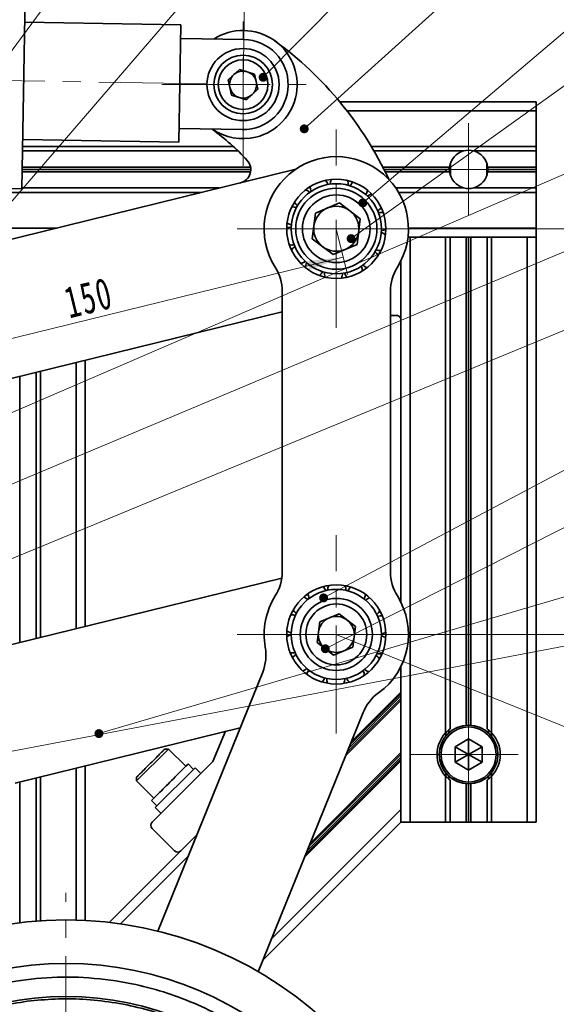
# Model space of a CAD drawing. Header units: millimetres. Extents: x -594 to 594, y -420 to 420.
# Tile 50 of 64: x -102 to -43, y 217 to 326. Entities that reach past the tile are written whole.
import ezdxf

# ---------------------------------------------------------------- set-up
doc = ezdxf.new("R2010")
doc.units = ezdxf.units.MM
doc.linetypes.add('点画线', pattern=[18, 12, -2, 2, -2])
doc.layers.get('0').update_dxf_attribs({"lineweight": 35})
for name, color, linetype, lineweight in [('中心线层', 1, '点画线', 18), ('几何体', 7, 'Continuous', 35), ('尺寸线层', 3, 'Continuous', 18), ('细实线层', 7, 'Continuous', 18)]:
    doc.layers.add(name, color=color, linetype=linetype, lineweight=lineweight)
doc.styles.add('标准', font='txt', dxfattribs={"width": 0.667})
doc.dimstyles.new('GB_尺寸', dxfattribs={"dimtxt": 3.5, "dimasz": 4, "dimexe": 2, "dimexo": 0, "dimtad": 1, "dimdsep": 46, "dimtxsty": '标准', "dimblk": '_CAXARROW', "dimcen": 0, "dimdle": 6, "dimazin": 2, "dimtfac": 0.707107, "dimtdec": 3, "dimtmove": 2, "dimatfit": 3, "dimfxl": 0, "dimfrac": 2, "dimtolj": 1, "dimtzin": 0, "dimarcsym": 0})

# ---------------------------------------------------------------- blocks, each defined once
blk = doc.blocks.new('*X19')
at = {"layer": '尺寸线层', "linetype": 'Continuous'}
for points in [[(-66.6, 300.07), (-70.6, 299.6), (-70.36, 298.63)], [(-139.43, 282.15), (-135.66, 283.59), (-135.42, 282.62)]]:
    blk.add_hatch(color=0, dxfattribs=at).paths.add_polyline_path(points, flags=0)
at = {"layer": '尺寸线层', "color": 0, "linetype": 'Continuous'}
for p, q in [((-67.37, 303.2), (-66.12, 298.13)), ((-139.43, 282.15), (-66.6, 300.07)), ((-140.19, 285.28), (-138.95, 280.21))]:
    blk.add_line(p, q, dxfattribs=at)
at = {"layer": '尺寸线层', "color": 0, "insert": (-94.83, 295.55), "char_height": 3.5, "width": 9.3027, "attachment_point": 5, "rotation": 13.8242, "line_spacing_factor": 1.15057, "style": '标准'}
blk.add_mtext('\\T1.1;150', dxfattribs=at)
blk = doc.blocks.new('_CAXARROW')
blk.add_hatch(color=0).paths.add_polyline_path([(0, 0), (-1, 0.125), (-1, -0.125)], flags=0)
blk = doc.blocks.new('*X20')
at = {"layer": '尺寸线层', "linetype": 'Continuous'}
for points in [[(-29.56, 303.2), (-30.06, 299.2), (-29.06, 299.2)], [(-29.56, 258.2), (-30.06, 262.2), (-29.06, 262.2)]]:
    blk.add_hatch(color=0, dxfattribs=at).paths.add_polyline_path(points, flags=0)
at = {"layer": '尺寸线层', "color": 0, "linetype": 'Continuous'}
for p, q in [((-67.37, 303.2), (-27.56, 303.2)), ((-29.56, 258.2), (-29.56, 303.2)), ((-67.37, 258.2), (-27.56, 258.2))]:
    blk.add_line(p, q, dxfattribs=at)
at = {"layer": '尺寸线层', "color": 0, "insert": (-31.91, 280.7), "char_height": 3.5, "width": 7, "attachment_point": 5, "rotation": 90, "line_spacing_factor": 1.15057, "style": '标准'}
blk.add_mtext('\\T1.1;90', dxfattribs=at)
blk = doc.blocks.new('*X21')
at = {"layer": '尺寸线层', "linetype": 'Continuous'}
for points in [[(-25.54, 241.3), (-27.5, 237.78), (-26.57, 237.4)], [(-55.5, 167.13), (-54.47, 171.02), (-53.54, 170.65)]]:
    blk.add_hatch(color=0, dxfattribs=at).paths.add_polyline_path(points, flags=0)
at = {"layer": '尺寸线层', "color": 0, "linetype": 'Continuous'}
for p, q in [((-67.37, 258.2), (-23.68, 240.55)), ((-55.5, 167.13), (-25.54, 241.3)), ((-97.34, 184.03), (-53.65, 166.38))]:
    blk.add_line(p, q, dxfattribs=at)
at = {"layer": '尺寸线层', "color": 0, "insert": (-39.78, 212.33), "char_height": 3.5, "width": 9.3027, "attachment_point": 5, "rotation": 68, "line_spacing_factor": 1.15057, "style": '标准'}
blk.add_mtext('\\T1.1;160', dxfattribs=at)
blk = doc.blocks.new('*X25')
at = {"layer": '尺寸线层', "linetype": 'Continuous'}
for points in [[(-139.82, 341.65), (-135.82, 342.08), (-135.83, 341.08)], [(-77.33, 340.57), (-81.32, 341.13), (-81.34, 340.13)]]:
    blk.add_hatch(color=0, dxfattribs=at).paths.add_polyline_path(points, flags=0)
at = {"layer": '尺寸线层', "color": 0, "linetype": 'Continuous'}
for p, q in [((-140.19, 320.28), (-139.79, 343.65)), ((-77.7, 319.2), (-77.3, 342.57)), ((-139.82, 341.65), (-77.33, 340.57))]:
    blk.add_line(p, q, dxfattribs=at)
at = {"layer": '尺寸线层', "color": 0, "char_height": 3.5, "attachment_point": 5, "rotation": 359.0045, "line_spacing_factor": 1.15057, "style": '标准'}
for s, insert, width in [('\\T1.1;125', (-108.54, 343.46), 9.0755), ('\\T1.1;行程20', (-108.63, 338.29), 19.7208)]:
    blk.add_mtext(s, dxfattribs=dict(at, insert=insert, width=width))
blk = doc.blocks.new('*X44')
at = {"layer": '细实线层', "lineweight": 18}
h = blk.add_hatch(color=0, dxfattribs=at)
edge = h.paths.add_edge_path(flags=0)
edge.add_arc((0, 0), 0.5, 0, 360)
at = {"layer": '细实线层', "color": 0}
for p, q in [((0, 0), (38.16, 71.28)), ((38.16, 71.28), (48.16, 71.28))]:
    blk.add_line(p, q, dxfattribs=at)
at = {"layer": '细实线层', "color": 0, "lineweight": 18, "insert": (43.16, 72.78), "char_height": 5, "width": 17, "attachment_point": 8, "line_spacing_factor": 1.15057, "style": '标准'}
blk.add_mtext('\\T1.1;13', dxfattribs=at)
blk = doc.blocks.new('*X45')
at = {"layer": '细实线层', "lineweight": 18}
h = blk.add_hatch(color=0, dxfattribs=at)
edge = h.paths.add_edge_path(flags=0)
edge.add_arc((0, 0), 0.5, 0, 360)
at = {"layer": '细实线层', "color": 0}
for p, q in [((0, 0), (54.69, 85.57)), ((54.69, 85.57), (64.69, 85.57))]:
    blk.add_line(p, q, dxfattribs=at)
at = {"layer": '细实线层', "color": 0, "lineweight": 18, "insert": (59.69, 87.07), "char_height": 5, "width": 17, "attachment_point": 8, "line_spacing_factor": 1.15057, "style": '标准'}
blk.add_mtext('\\T1.1;14', dxfattribs=at)
blk = doc.blocks.new('*X46')
at = {"layer": '细实线层', "lineweight": 18}
h = blk.add_hatch(color=0, dxfattribs=at)
edge = h.paths.add_edge_path(flags=0)
edge.add_arc((0, 0), 0.5, 0, 360)
at = {"layer": '细实线层', "color": 0}
for p, q in [((0, 0), (68.08, 92.25)), ((68.08, 92.25), (78.08, 92.25))]:
    blk.add_line(p, q, dxfattribs=at)
at = {"layer": '细实线层', "color": 0, "lineweight": 18, "insert": (73.08, 93.75), "char_height": 5, "width": 17, "attachment_point": 8, "line_spacing_factor": 1.15057, "style": '标准'}
blk.add_mtext('\\T1.1;15', dxfattribs=at)
blk = doc.blocks.new('*X47')
at = {"layer": '细实线层', "lineweight": 18}
h = blk.add_hatch(color=0, dxfattribs=at)
edge = h.paths.add_edge_path(flags=0)
edge.add_arc((0, 0), 0.5, 0, 360)
at = {"layer": '细实线层', "color": 0}
for p, q in [((0, 0), (72.26, 83.89)), ((72.26, 83.89), (82.26, 83.89))]:
    blk.add_line(p, q, dxfattribs=at)
at = {"layer": '细实线层', "color": 0, "lineweight": 18, "insert": (77.26, 85.39), "char_height": 5, "width": 17, "attachment_point": 8, "line_spacing_factor": 1.15057, "style": '标准'}
blk.add_mtext('\\T1.1;16', dxfattribs=at)
blk = doc.blocks.new('*X48')
at = {"layer": '细实线层', "lineweight": 18}
h = blk.add_hatch(color=0, dxfattribs=at)
edge = h.paths.add_edge_path(flags=0)
edge.add_arc((0, 0), 0.5, 0, 360)
at = {"layer": '细实线层', "color": 0}
for p, q in [((0, 0), (54.35, 55.09)), ((54.35, 55.09), (64.35, 55.09))]:
    blk.add_line(p, q, dxfattribs=at)
at = {"layer": '细实线层', "color": 0, "lineweight": 18, "insert": (59.35, 56.59), "char_height": 5, "width": 17, "attachment_point": 8, "line_spacing_factor": 1.15057, "style": '标准'}
blk.add_mtext('\\T1.1;17', dxfattribs=at)
blk = doc.blocks.new('*X49')
at = {"layer": '细实线层', "lineweight": 18}
h = blk.add_hatch(color=0, dxfattribs=at)
edge = h.paths.add_edge_path(flags=0)
edge.add_arc((0, 0), 0.5, 0, 360)
at = {"layer": '细实线层', "color": 0}
for p, q in [((0, 0), (67.38, 60.81)), ((67.38, 60.81), (77.38, 60.81))]:
    blk.add_line(p, q, dxfattribs=at)
at = {"layer": '细实线层', "color": 0, "lineweight": 18, "insert": (72.38, 62.31), "char_height": 5, "width": 17, "attachment_point": 8, "line_spacing_factor": 1.15057, "style": '标准'}
blk.add_mtext('\\T1.1;18', dxfattribs=at)
blk = doc.blocks.new('*X50')
at = {"layer": '细实线层', "lineweight": 18}
h = blk.add_hatch(color=0, dxfattribs=at)
edge = h.paths.add_edge_path(flags=0)
edge.add_arc((0, 0), 0.5, 0, 360)
at = {"layer": '细实线层', "color": 0}
for p, q in [((0, 0), (81.2, 69.03)), ((81.2, 69.03), (91.2, 69.03))]:
    blk.add_line(p, q, dxfattribs=at)
at = {"layer": '细实线层', "color": 0, "lineweight": 18, "insert": (86.2, 70.53), "char_height": 5, "width": 17, "attachment_point": 8, "line_spacing_factor": 1.15057, "style": '标准'}
blk.add_mtext('\\T1.1;19', dxfattribs=at)
blk = doc.blocks.new('*X51')
at = {"layer": '细实线层', "lineweight": 18}
h = blk.add_hatch(color=0, dxfattribs=at)
edge = h.paths.add_edge_path(flags=0)
edge.add_arc((0, 0), 0.5, 0, 360)
at = {"layer": '细实线层', "color": 0}
for p, q in [((0, 0), (97.79, 70.14)), ((97.79, 70.14), (107.79, 70.14))]:
    blk.add_line(p, q, dxfattribs=at)
at = {"layer": '细实线层', "color": 0, "lineweight": 18, "insert": (102.79, 71.64), "char_height": 5, "width": 17, "attachment_point": 8, "line_spacing_factor": 1.15057, "style": '标准'}
blk.add_mtext('\\T1.1;20', dxfattribs=at)
blk = doc.blocks.new('*X52')
at = {"layer": '细实线层', "color": 0}
blk.add_line((0, 0), (144.68, 62.48), dxfattribs=at)
blk = doc.blocks.new('*X53')
at = {"layer": '细实线层', "lineweight": 18}
h = blk.add_hatch(color=0, dxfattribs=at)
edge = h.paths.add_edge_path(flags=0)
edge.add_arc((0, 0), 0.5, 0, 360)
at = {"layer": '细实线层', "color": 0}
for p, q in [((0, 0), (85.55, 45.44)), ((85.55, 45.44), (95.55, 45.44))]:
    blk.add_line(p, q, dxfattribs=at)
at = {"layer": '细实线层', "color": 0, "lineweight": 18, "insert": (90.55, 46.94), "char_height": 5, "width": 17, "attachment_point": 8, "line_spacing_factor": 1.15057, "style": '标准'}
blk.add_mtext('\\T1.1;24', dxfattribs=at)
blk = doc.blocks.new('*X54')
at = {"layer": '细实线层', "color": 0}
blk.add_line((0, 0), (167.51, 69.25), dxfattribs=at)
blk = doc.blocks.new('*X55')
at = {"layer": '细实线层', "lineweight": 18}
h = blk.add_hatch(color=0, dxfattribs=at)
edge = h.paths.add_edge_path(flags=0)
edge.add_arc((0, 0), 0.5, 0, 360)
at = {"layer": '细实线层', "color": 0}
for p, q in [((0, 0), (85.36, 43.32)), ((85.36, 43.32), (95.36, 43.32))]:
    blk.add_line(p, q, dxfattribs=at)
at = {"layer": '细实线层', "color": 0, "lineweight": 18, "insert": (90.36, 44.82), "char_height": 5, "width": 17, "attachment_point": 8, "line_spacing_factor": 1.15057, "style": '标准'}
blk.add_mtext('\\T1.1;25', dxfattribs=at)
blk = doc.blocks.new('*X56')
at = {"layer": '细实线层', "lineweight": 18}
h = blk.add_hatch(color=0, dxfattribs=at)
edge = h.paths.add_edge_path(flags=0)
edge.add_arc((0, 0), 0.5, 0, 360)
at = {"layer": '细实线层', "color": 0}
for p, q in [((0, 0), (110.46, 32.45)), ((110.46, 32.45), (120.46, 32.45))]:
    blk.add_line(p, q, dxfattribs=at)
at = {"layer": '细实线层', "color": 0, "lineweight": 18, "insert": (115.46, 33.95), "char_height": 5, "width": 17, "attachment_point": 8, "line_spacing_factor": 1.15057, "style": '标准'}
blk.add_mtext('\\T1.1;26', dxfattribs=at)
blk = doc.blocks.new('*X57')
at = {"layer": '细实线层', "color": 0}
blk.add_line((0, 0), (156.5, 29.74), dxfattribs=at)
blk = doc.blocks.new('*X88')
at = {"layer": '细实线层', "color": 0}
blk.add_line((0, 0), (177.11, 74.5), dxfattribs=at)

msp = doc.modelspace()

# ---------------------------------------------------------------- linework, layer by layer
at = {"layer": '中心线层'}
for p, q in [((-77.704, 310.195), (-77.704, 328.195)), ((-81.699, 319.264), (-157.837, 320.587)), ((-86.704, 319.195), (-68.704, 319.195)), ((-52.695, 304.656), (-52.695, 314.906)), ((-67.367, 292.202), (-67.367, 314.202)), ((-57.82, 309.781), (-47.57, 309.781)), ((-78.367, 303.202), (-56.367, 303.202)), ((-67.367, 247.202), (-67.367, 269.202)), ((-78.367, 258.202), (-56.367, 258.202)), ((-52.695, 238.381), (-52.695, 251.381)), ((-59.195, 244.881), (-46.195, 244.881)), ((-97.336, 138.527), (-97.336, 229.527))]:
    msp.add_line(p, q, dxfattribs=at)
at = {"layer": '几何体'}
for p, q in [((-102.229, 307.619), (-101.812, 331.616)), ((-84.585, 325.816), (-101.908, 326.117)), ((-84.811, 312.818), (-84.585, 325.816)), ((-84.611, 324.316), (-77.618, 324.194)), ((-79.358, 319.711), (-78.084, 320.885)), ((-78.084, 320.885), (-76.431, 320.369)), ((-76.431, 320.369), (-76.051, 318.679)), ((-78.978, 318.021), (-79.358, 319.711)), ((-77.324, 317.505), (-78.978, 318.021)), ((-76.051, 318.679), (-77.324, 317.505)), ((-45.195, 317.281), (-66.986, 317.281)), ((-45.195, 316.281), (-45.195, 317.281)), ((-66.184, 316.281), (-45.195, 316.281)), ((-45.195, 316.281), (-45.195, 312.331)), ((-77.791, 314.196), (-84.785, 314.317)), ((-102.134, 313.119), (-84.811, 312.818)), ((-78.264, 311.831), (-102.156, 311.831)), ((-78.791, 312.331), (-102.147, 312.331)), ((-45.195, 312.331), (-63.482, 312.331)), ((-53.255, 311.831), (-63.187, 311.831)), ((-45.195, 311.831), (-52.135, 311.831)), ((-45.195, 312.331), (-45.195, 311.831)), ((-45.195, 310.041), (-45.195, 311.831)), ((-54.695, 310.499), (-54.695, 309.063)), ((-50.695, 309.063), (-50.695, 310.499)), ((-71.863, 309.819), (-107.149, 301.136)), ((-102.196, 309.521), (-76.867, 309.521)), ((-76.846, 309.781), (-102.192, 309.781)), ((-76.871, 310.041), (-102.187, 310.041)), ((-54.804, 310.041), (-62.209, 310.041)), ((-54.82, 309.781), (-62.076, 309.781)), ((-61.946, 309.521), (-54.804, 309.521)), ((-45.195, 310.041), (-50.586, 310.041)), ((-50.586, 309.521), (-45.195, 309.521)), ((-45.195, 309.781), (-50.57, 309.781)), ((-45.195, 310.041), (-45.195, 309.781)), ((-45.195, 309.781), (-45.195, 309.521)), ((-45.195, 307.731), (-45.195, 309.521)), ((-133.171, 308.157), (-102.229, 307.619)), ((-134.195, 307.231), (-82.381, 307.231)), ((-80.35, 307.731), (-102.227, 307.731)), ((-53.255, 307.731), (-60.773, 307.731)), ((-60.456, 307.231), (-45.195, 307.231)), ((-45.195, 307.731), (-52.135, 307.731)), ((-45.195, 307.731), (-45.195, 307.231)), ((-45.195, 303.281), (-45.195, 307.231)), ((-69.666, 304.948), (-67.005, 306.066)), ((-67.005, 306.066), (-64.706, 304.32)), ((-70.029, 302.084), (-69.666, 304.948)), ((-64.706, 304.32), (-65.069, 301.456)), ((-98.434, 303.281), (-134.195, 303.281)), ((-45.195, 303.281), (-59.368, 303.281)), ((-45.195, 302.281), (-45.195, 303.281)), ((-67.73, 300.338), (-70.029, 302.084)), ((-59.421, 302.281), (-59.195, 302.281)), ((-59.195, 237.381), (-59.195, 302.281)), ((-59.195, 302.281), (-55.245, 302.281)), ((-55.245, 302.281), (-55.245, 247.278)), ((-55.245, 302.281), (-54.745, 302.281)), ((-54.745, 302.281), (-50.645, 302.281)), ((-54.745, 247.718), (-54.745, 302.281)), ((-52.955, 302.281), (-52.955, 248.121)), ((-52.695, 248.131), (-52.695, 302.281)), ((-52.435, 248.121), (-52.435, 302.281)), ((-50.645, 302.281), (-50.645, 247.718)), ((-50.645, 302.281), (-50.145, 302.281)), ((-50.145, 247.278), (-50.145, 302.281)), ((-50.145, 302.281), (-46.195, 302.281)), ((-46.195, 302.281), (-46.195, 237.381)), ((-46.195, 302.281), (-45.195, 302.281)), ((-45.195, 237.381), (-45.195, 302.281)), ((-65.069, 301.456), (-67.73, 300.338)), ((-60.195, 299.658), (-60.195, 261.745)), ((-73.367, 296.274), (-73.367, 265.13)), ((-61.367, 265.13), (-61.367, 296.274)), ((-103.565, 286.571), (-73.367, 294.002)), ((-61.367, 293.594), (-60.695, 293.595)), ((-96.195, 288.384), (-96.195, 258.832)), ((-95.195, 259.078), (-95.195, 288.63)), ((-100.645, 287.289), (-100.645, 257.737)), ((-100.145, 257.86), (-100.145, 287.412)), ((-102.435, 257.296), (-102.435, 286.849)), ((-73.416, 264.437), (-106.562, 256.281)), ((-69.2, 259.607), (-67.067, 260.492)), ((-67.067, 260.492), (-65.234, 259.086)), ((-69.501, 257.317), (-69.2, 259.607)), ((-65.234, 259.086), (-65.535, 256.797)), ((-67.668, 255.912), (-69.501, 257.317)), ((-65.535, 256.797), (-67.668, 255.912)), ((-60.195, 251.806), (-60.195, 254.658)), ((-75.526, 254.026), (-87.138, 225.285)), ((-60.195, 251.382), (-65.995, 245.581)), ((-65.851, 245.937), (-60.195, 251.594)), ((-60.195, 251.806), (-65.708, 246.293)), ((-60.195, 251.594), (-60.195, 251.806)), ((-60.195, 251.594), (-60.195, 251.382)), ((-60.195, 251.382), (-60.195, 251.099)), ((-66.331, 244.751), (-60.195, 250.887)), ((-60.195, 251.099), (-66.187, 245.107)), ((-60.195, 250.887), (-60.195, 251.099)), ((-60.195, 250.887), (-60.195, 245.088)), ((-76.012, 220.79), (-64.4, 249.53)), ((-102.977, 241.715), (-78.018, 247.857)), ((-81.055, 244.098), (-79.666, 247.452)), ((-55.238, 246.905), (-55.238, 247.286)), ((-54.888, 247.609), (-54.888, 247.28)), ((-50.502, 247.28), (-50.502, 247.609)), ((-50.152, 247.286), (-50.152, 246.905)), ((-52.695, 246.613), (-54.195, 245.747)), ((-51.195, 245.747), (-52.695, 246.613)), ((-52.695, 246.613), (-52.695, 244.881)), ((-85.97, 245.478), (-89.505, 241.942)), ((-85.97, 245.478), (-86.394, 245.478)), ((-84.061, 243.569), (-85.97, 245.478)), ((-70.405, 234.666), (-60.195, 244.876)), ((-60.195, 245.088), (-70.262, 235.022)), ((-60.195, 244.876), (-60.195, 245.088)), ((-60.195, 244.876), (-60.195, 244.593)), ((-54.195, 245.747), (-54.195, 244.015)), ((-54.195, 245.747), (-52.695, 244.881)), ((-54.195, 244.015), (-52.695, 244.881)), ((-51.195, 245.747), (-52.695, 244.881)), ((-52.695, 243.149), (-52.695, 244.881)), ((-52.695, 244.881), (-51.195, 244.015)), ((-51.195, 244.015), (-51.195, 245.747)), ((-95.195, 226.473), (-95.195, 243.63)), ((-87.772, 237.381), (-81.055, 244.098)), ((-83.194, 243.233), (-83.795, 243.834)), ((-70.885, 233.479), (-60.195, 244.169)), ((-60.195, 244.381), (-70.741, 233.835)), ((-70.597, 234.191), (-60.195, 244.593)), ((-60.195, 244.593), (-60.195, 244.381)), ((-60.195, 244.169), (-60.195, 244.381)), ((-60.195, 238.795), (-60.195, 244.169)), ((-54.195, 244.015), (-52.695, 243.149)), ((-52.695, 243.149), (-51.195, 244.015)), ((-96.195, 243.384), (-96.195, 226.512)), ((-83.017, 243.409), (-87.436, 238.99)), ((-82.38, 242.773), (-83.017, 243.409)), ((-55.245, 242.484), (-55.245, 237.381)), ((-55.238, 242.476), (-55.238, 242.857)), ((-54.888, 242.153), (-54.888, 242.482)), ((-50.502, 242.153), (-50.502, 242.482)), ((-50.152, 242.857), (-50.152, 242.476)), ((-50.145, 237.381), (-50.145, 242.484)), ((-102.435, 226.22), (-102.435, 241.849)), ((-100.645, 242.289), (-100.645, 226.398)), ((-100.145, 226.434), (-100.145, 242.412)), ((-89.505, 242.367), (-89.505, 241.942)), ((-89.505, 241.942), (-87.596, 240.033)), ((-54.745, 237.381), (-54.745, 242.044)), ((-52.955, 241.641), (-52.955, 237.381)), ((-52.695, 237.381), (-52.695, 241.631)), ((-52.435, 237.381), (-52.435, 241.641)), ((-50.645, 242.044), (-50.645, 237.381)), ((-87.859, 239.77), (-87.258, 239.169)), ((-87.436, 238.99), (-86.8, 238.353)), ((-60.195, 238.795), (-74.528, 224.462)), ((-60.195, 237.381), (-60.195, 238.795)), ((-75.487, 222.089), (-60.195, 237.381)), ((-60.195, 237.381), (-59.195, 237.381)), ((-59.195, 237.381), (-55.245, 237.381)), ((-54.745, 237.381), (-55.245, 237.381)), ((-54.745, 237.381), (-52.955, 237.381)), ((-52.695, 237.381), (-52.955, 237.381)), ((-52.435, 237.381), (-52.695, 237.381)), ((-52.435, 237.381), (-50.645, 237.381)), ((-50.145, 237.381), (-50.645, 237.381)), ((-50.145, 237.381), (-46.195, 237.381)), ((-46.195, 237.381), (-45.195, 237.381)), ((-82.822, 235.967), (-92.534, 226.255)), ((-85.297, 234.199), (-87.772, 236.674)), ((-91.281, 226.094), (-83.781, 233.594))]:
    msp.add_line(p, q, dxfattribs=at)
for points in [[(-67.929, 308.673), (-68.026, 308.421), (-68.052, 308.155)], [(-62.781, 305.194), (-62.567, 305.355), (-62.403, 305.568)], [(-72.826, 303.872), (-72.78, 303.833), (-72.652, 303.747)], [(-72.652, 303.747), (-72.457, 303.664), (-72.348, 303.637)], [(-71.295, 299.351), (-71.018, 299.442), (-70.813, 299.579)], [(-68.669, 298.374), (-68.679, 298.128), (-68.613, 297.845)], [(-64.405, 299.174), (-64.326, 299.096), (-64.152, 298.972)], [(-64.152, 298.972), (-64.012, 298.907), (-63.955, 298.888)], [(-68.205, 263.638), (-68.289, 263.381), (-68.302, 263.114)], [(-62.888, 260.424), (-62.682, 260.596), (-62.529, 260.817)], [(-72.853, 258.594), (-72.805, 258.558), (-72.673, 258.479)], [(-72.673, 258.479), (-72.473, 258.405), (-72.364, 258.384)], [(-71.095, 254.157), (-70.823, 254.262), (-70.625, 254.409)], [(-64.205, 254.329), (-64.121, 254.255), (-63.942, 254.141)], [(-63.942, 254.141), (-63.799, 254.083), (-63.741, 254.066)], [(-68.423, 253.314), (-68.42, 253.068), (-68.34, 252.788)]]:
    msp.add_lwpolyline(points, dxfattribs=at)
for centre, radius in [((-77.704, 319.195), 4), ((-77.704, 319.195), 3.25), ((-77.704, 319.195), 2.75), ((-67.367, 303.202), 5.5), ((-67.367, 303.202), 5), ((-67.367, 303.202), 4.5), ((-67.367, 303.202), 3.75), ((-67.367, 258.202), 5.5), ((-67.367, 258.202), 5), ((-67.367, 258.202), 4), ((-67.367, 258.202), 3.375), ((-52.695, 244.881), 3.25), ((-52.695, 244.881), 3.055), ((-97.336, 184.027), 42.5), ((-97.336, 184.027), 37.674), ((-97.336, 184.027), 34)]:
    msp.add_circle(centre, radius, dxfattribs=at)
for centre, radius, start, end in [((-77.704, 319.195), 6, 283.82422, 122.5618), ((-77.704, 319.195), 5, 269.00449, 89.00449), ((-97.787, 291.76), 40, 25.0386, 53.79648), ((-77.704, 319.195), 1.5, 132.67079, 192.67079), ((-77.704, 319.195), 1.5, 72.67079, 132.67079), ((-77.704, 319.195), 1.5, 12.67079, 72.67079), ((-77.704, 319.195), 1.5, 312.67079, 12.67079), ((-77.704, 319.195), 1.5, 192.67079, 252.67079), ((-77.704, 319.195), 1.5, 252.67079, 312.67079), ((-97.787, 291.76), 28, 42.81115, 53.4515), ((-77.704, 319.195), 6, 235.44718, 283.82422), ((-52.695, 309.781), 2.125, 105.26773, 172.97731), ((-52.695, 309.781), 2.125, 74.73227, 105.26773), ((-52.695, 309.781), 2.125, 7.02269, 74.73227), ((-78.346, 309.769), 1.5, 283.82422, 42.81115), ((-67.367, 303.202), 8, 327.79577, 212.20423), ((-52.695, 309.781), 2.125, 172.97731, 180), ((-52.695, 309.781), 2.125, 180, 187.02269), ((-52.695, 309.781), 2.125, 187.02269, 254.73227), ((-52.695, 309.781), 2.125, 285.26773, 352.97731), ((-52.695, 309.781), 2.125, 0, 7.02269), ((-52.695, 309.781), 2.125, 352.97731, 360), ((-69.249, 307.834), 1, 16.36226, 47.25209), ((-67.052, 308.192), 1, 350.64797, 21.5378), ((-64.918, 307.561), 1, 125.52219, 156.41202), ((-71.072, 306.559), 1, 42.07654, 72.96637), ((-69.249, 307.834), 1, 176.95076, 207.8406), ((-64.918, 307.561), 1, 324.93368, 355.82352), ((-63.27, 306.067), 1, 99.80791, 130.69774), ((-52.695, 309.781), 2.125, 254.73227, 285.26773), ((-71.072, 306.559), 1, 202.66505, 233.55488), ((-72.162, 304.619), 1, 67.79083, 98.68066), ((-67.367, 303.202), 2.5, 112.78449, 172.78449), ((-67.367, 303.202), 2.5, 52.78449, 112.78449), ((-67.367, 303.202), 2.5, 352.78449, 52.78449), ((-62.432, 304.005), 1, 74.09362, 104.98345), ((-72.303, 302.399), 1, 93.50511, 123.65173), ((-67.367, 303.202), 2.5, 172.78449, 232.78449), ((-67.367, 303.202), 2.5, 292.78449, 352.78449), ((-62.573, 301.784), 1, 48.37933, 79.26917), ((-62.432, 304.005), 1, 273.50511, 304.39495), ((-72.303, 302.399), 1, 254.09362, 284.98345), ((-71.465, 300.337), 1, 119.2194, 150.10923), ((-67.367, 303.202), 2.5, 232.78449, 292.78449), ((-63.663, 299.844), 1, 22.66505, 53.55488), ((-62.573, 301.784), 1, 247.79083, 278.68066), ((-69.816, 298.843), 1, 144.93368, 175.82352), ((-78.367, 296.274), 5, 0, 32.20423), ((-69.816, 298.843), 1, 305.52219, 336.41202), ((-67.683, 298.212), 1, 331.23648, 2.12631), ((-65.486, 298.569), 1, 196.36226, 227.25209), ((-65.486, 298.569), 1, 356.95076, 27.8406), ((-56.367, 296.274), 5, 147.79577, 180), ((-60.695, 293.095), 0.5, 0, 90.00579), ((-78.367, 265.13), 5, 327.79577, 0), ((-56.367, 265.13), 5, 180, 212.20423), ((-69.481, 262.733), 1, 19.2661, 50.15594), ((-67.306, 263.201), 1, 353.55182, 24.44165), ((-65.142, 262.679), 1, 128.42604, 159.31587), ((-67.367, 258.202), 8, 147.79577, 190.20423), ((-71.238, 261.367), 1, 44.98039, 75.87022), ((-69.481, 262.733), 1, 179.85461, 210.74444), ((-65.142, 262.679), 1, 327.83753, 358.72736), ((-63.42, 261.271), 1, 102.71175, 133.60159), ((-67.367, 258.202), 8, 305.79577, 32.20423), ((-72.228, 259.375), 1, 70.69467, 101.58451), ((-71.238, 261.367), 1, 205.56889, 236.45873), ((-67.367, 258.202), 2, 112.52267, 172.52267), ((-67.367, 258.202), 2, 52.52267, 112.52267), ((-62.479, 259.254), 1, 76.99747, 107.8873), ((-67.367, 258.202), 2, 352.52267, 52.52267), ((-72.255, 257.15), 1, 96.40896, 127.29879), ((-67.367, 258.202), 2, 172.52267, 232.52267), ((-67.367, 258.202), 2, 292.52267, 352.52267), ((-62.507, 257.029), 1, 51.28318, 82.17301), ((-62.479, 259.254), 1, 276.40896, 307.29879), ((-80.162, 255.899), 5, 338, 10.20423), ((-72.255, 257.15), 1, 256.99747, 287.8873), ((-71.315, 255.133), 1, 122.12324, 153.01308), ((-67.367, 258.202), 2, 232.52267, 292.52267), ((-63.497, 255.036), 1, 25.56889, 56.45873), ((-62.507, 257.029), 1, 250.69467, 281.58451), ((-69.592, 253.724), 1, 147.83753, 178.72736), ((-65.254, 253.67), 1, 359.85461, 30.74444), ((-69.592, 253.724), 1, 308.42604, 339.31587), ((-67.429, 253.202), 1, 334.14032, 5.03016), ((-65.254, 253.67), 1, 199.2661, 230.15594), ((-59.764, 247.657), 5, 125.79577, 158), ((-52.695, 244.881), 3.5, 136.76677, 223.23323), ((-52.695, 244.881), 3.5, 125.85347, 136.76677), ((-52.695, 244.881), 3.5, 43.23323, 54.14653), ((-52.695, 244.881), 3.5, 316.76677, 43.23323), ((-52.695, 244.881), 3.5, 223.23323, 234.14653), ((-52.695, 244.881), 3.5, 305.85347, 316.76677), ((-87.419, 237.027), 0.5, 135, 225), ((-84.944, 234.553), 0.5, 225, 315)]:
    msp.add_arc(centre, radius, start, end, dxfattribs=at)
for points in [[(-86.394, 245.478), (-86.417, 245.455), (-86.464, 245.408), (-86.824, 245.048), (-87.338, 244.534), (-87.746, 244.126), (-87.95, 243.922)], [(-87.95, 243.922), (-88.153, 243.719), (-88.561, 243.311), (-89.075, 242.797), (-89.435, 242.437), (-89.482, 242.39), (-89.505, 242.367)], [(-83.795, 243.834), (-83.826, 243.803), (-83.887, 243.742), (-84.357, 243.272), (-85.029, 242.6), (-85.562, 242.067), (-85.828, 241.801)], [(-85.828, 241.801), (-86.087, 241.542), (-86.605, 241.024), (-87.265, 240.364), (-87.739, 239.89), (-87.819, 239.81), (-87.859, 239.77)]]:
    msp.add_open_spline(points, degree=3, dxfattribs=at)
for points, knots in [([(-90.615, 148.498), (-91.704, 148.321), (-93.881, 147.968), (-97.244, 147.819), (-100.685, 147.965), (-104.2, 148.465), (-107.72, 149.326), (-111.189, 150.558), (-114.548, 152.154), (-117.743, 154.098), (-120.719, 156.361), (-123.433, 158.906), (-125.846, 161.685), (-127.934, 164.647), (-129.682, 167.737), (-131.08, 170.886), (-132.152, 174.074), (-132.915, 177.296), (-133.382, 180.575), (-133.548, 183.934), (-133.397, 187.376), (-132.899, 190.891), (-132.037, 194.411), (-130.805, 197.88), (-129.209, 201.239), (-127.265, 204.434), (-125.002, 207.41), (-122.457, 210.124), (-119.678, 212.537), (-116.716, 214.625), (-113.626, 216.374), (-110.477, 217.767), (-107.292, 218.856), (-105.135, 219.323), (-104.057, 219.557)], [0, 0, 0, 0, 3.3080648, 6.6162623, 10.0790392, 13.6297135, 17.2539811, 20.9354745, 24.6561319, 28.396685, 32.137238, 35.8578954, 39.5393889, 43.1636564, 46.7143307, 50.1771076, 53.4851062, 56.7933705, 60.1013691, 63.4096334, 66.8724103, 70.4230846, 74.0473521, 77.7288456, 81.449503, 85.190056, 88.9306091, 92.6512665, 96.3327599, 99.9570275, 103.5077018, 106.9704787, 110.2785441, 113.5867421, 113.5867421, 113.5867421, 113.5867421]), ([(-104.057, 219.557), (-102.533, 219.787), (-99.464, 220.251), (-94.749, 220.191), (-90.414, 219.603), (-86.522, 218.595), (-83.115, 217.339), (-79.862, 215.753), (-76.48, 213.664), (-73.096, 210.993), (-69.852, 207.675), (-67.053, 203.969), (-64.722, 199.882), (-62.914, 195.445), (-61.801, 191.157), (-61.252, 187.165), (-61.12, 183.556), (-61.344, 179.988), (-61.969, 176.142), (-63.113, 172.052), (-64.92, 167.779), (-67.096, 164.056), (-69.481, 160.876), (-71.93, 158.212), (-74.642, 155.798), (-77.897, 153.438), (-81.718, 151.307), (-86.085, 149.529), (-89.112, 148.84), (-90.615, 148.498)], [0, 0, 0, 0, 4.6194081, 9.3042415, 14.0920137, 17.7182791, 21.3506345, 24.9708302, 28.560979, 33.2628325, 37.8728792, 42.4497482, 47.164339, 51.9546604, 56.7877895, 60.4181127, 64.0302469, 67.6065437, 71.1303967, 75.7070284, 80.3170743, 85.0191645, 88.6093133, 92.2295089, 95.8618644, 99.4881298, 104.2756701, 108.9606165, 113.580146, 113.580146, 113.580146, 113.580146]), ([(-93.047, 150.551), (-94.072, 150.447), (-96.121, 150.239), (-99.275, 150.287), (-102.473, 150.615), (-105.72, 151.279), (-108.939, 152.273), (-112.102, 153.613), (-115.144, 155.287), (-118.012, 157.276), (-120.659, 159.55), (-123.046, 162.071), (-125.14, 164.795), (-126.913, 167.659), (-128.373, 170.634), (-129.502, 173.645), (-130.327, 176.688), (-130.859, 179.733), (-131.112, 182.813), (-131.08, 185.966), (-130.747, 189.164), (-130.084, 192.411), (-129.09, 195.63), (-127.75, 198.793), (-126.076, 201.835), (-124.087, 204.703), (-121.813, 207.35), (-119.292, 209.737), (-116.568, 211.831), (-113.704, 213.604), (-110.729, 215.065), (-107.718, 216.189), (-104.677, 217.031), (-102.642, 217.346), (-101.624, 217.503)], [0, 0, 0, 0, 3.087614, 6.1753606, 9.4482889, 12.7214794, 16.1042291, 19.5403912, 23.0131074, 26.5043934, 29.9956794, 33.4683956, 36.9045577, 40.2873074, 43.5602356, 46.8334262, 49.9209739, 53.0087873, 56.096335, 59.1841485, 62.4570767, 65.7302673, 69.113017, 72.5491791, 76.0218953, 79.5131813, 83.0044673, 86.4771835, 89.9133456, 93.2960952, 96.5690235, 99.8422141, 102.9298286, 106.0175758, 106.0175758, 106.0175758, 106.0175758]), ([(-101.624, 217.503), (-100.6, 217.607), (-98.551, 217.815), (-95.397, 217.768), (-92.199, 217.439), (-88.952, 216.775), (-85.733, 215.781), (-82.57, 214.441), (-79.528, 212.767), (-76.66, 210.779), (-74.013, 208.504), (-71.626, 205.983), (-69.532, 203.259), (-67.758, 200.395), (-66.299, 197.42), (-65.17, 194.409), (-64.345, 191.367), (-63.813, 188.322), (-63.56, 185.241), (-63.592, 182.088), (-63.925, 178.89), (-64.588, 175.643), (-65.582, 172.424), (-66.922, 169.261), (-68.596, 166.219), (-70.584, 163.351), (-72.859, 160.704), (-75.38, 158.317), (-78.104, 156.223), (-80.968, 154.45), (-83.943, 152.989), (-86.954, 151.865), (-89.995, 151.023), (-92.03, 150.708), (-93.047, 150.551)], [0, 0, 0, 0, 3.087614, 6.1753606, 9.4482889, 12.7214794, 16.1042291, 19.5403912, 23.0131074, 26.5043934, 29.9956794, 33.4683956, 36.9045577, 40.2873074, 43.5602356, 46.8334262, 49.9209739, 53.0087873, 56.096335, 59.1841485, 62.4570767, 65.7302673, 69.113017, 72.5491791, 76.0218953, 79.5131813, 83.0044673, 86.4771835, 89.9133456, 93.2960952, 96.5690235, 99.8422141, 102.9298286, 106.0175758, 106.0175758, 106.0175758, 106.0175758])]:
    msp.add_open_spline(points, degree=3, knots=knots, dxfattribs=at)

# ---------------------------------------------------------------- block references
at = {"layer": '细实线层'}
for name, p in [('*X44', (-138.192, 306.628)), ('*X47', (-113.902, 294.021)), ('*X45', (-137.101, 292.342)), ('*X46', (-130.882, 285.655)), ('*X48', (-75.481, 320.007)), ('*X49', (-70.923, 314.288)), ('*X50', (-64.427, 306.073)), ('*X51', (-65.725, 302.11)), ('*X52', (-127.01, 272.602)), ('*X88', (-159.441, 251.294)), ('*X54', (-150.736, 247.049)), ('*X53', (-68.774, 262.254)), ('*X55', (-68.584, 256.615)), ('*X56', (-93.682, 247.198)), ('*X57', (-139.721, 238.338))]:
    msp.add_blockref(name, p, dxfattribs=at)

# ---------------------------------------------------------------- dimensions: what is measured, and where the dimension line sits
at = {"layer": '尺寸线层'}
for base, p1, p2, angle, text, picture, middle in [((-77.333, 340.565), (-140.195, 320.281), (-77.704, 319.195), 359.00449, '125\\X行程20', '*X25', (-108.537, 343.464)), ((-29.559, 303.202), (-67.367, 258.202), (-67.367, 303.202), 90, '90', '*X20', (-31.915, 280.702))]:
    dim = msp.add_linear_dim(base=base, p1=p1, p2=p2, angle=angle, text=text, dimstyle='GB_尺寸', override={"dimscale": 1, "dimsah": 1, "dimtfac": 1, "dimtfill": 1, "dimtzin": 0}, dxfattribs=at)
    dim.commit()
    dim.dimension.update_dxf_attribs({"geometry": picture, "text_midpoint": middle})
for base, p1, p2, angle, text, picture, middle in [((-66.598, 300.073), (-140.195, 285.281), (-67.367, 303.202), 13.82422, '150', '*X19', (-94.833, 295.552)), ((-25.535, 241.3), (-97.336, 184.027), (-67.367, 258.202), 68, '160', '*X21', (-39.782, 212.328))]:
    dim = msp.add_linear_dim(base=base, p1=p1, p2=p2, angle=angle, text=text, dimstyle='GB_尺寸', override={"dimscale": 1, "dimsah": 1, "dimtfac": 1, "dimtfill": 1, "dimtzin": 0}, dxfattribs=at)
    dim.commit()
    dim.dimension.update_dxf_attribs({"geometry": picture, "text_midpoint": middle, "dimtype": 160})

doc.saveas('drawing.dxf')
